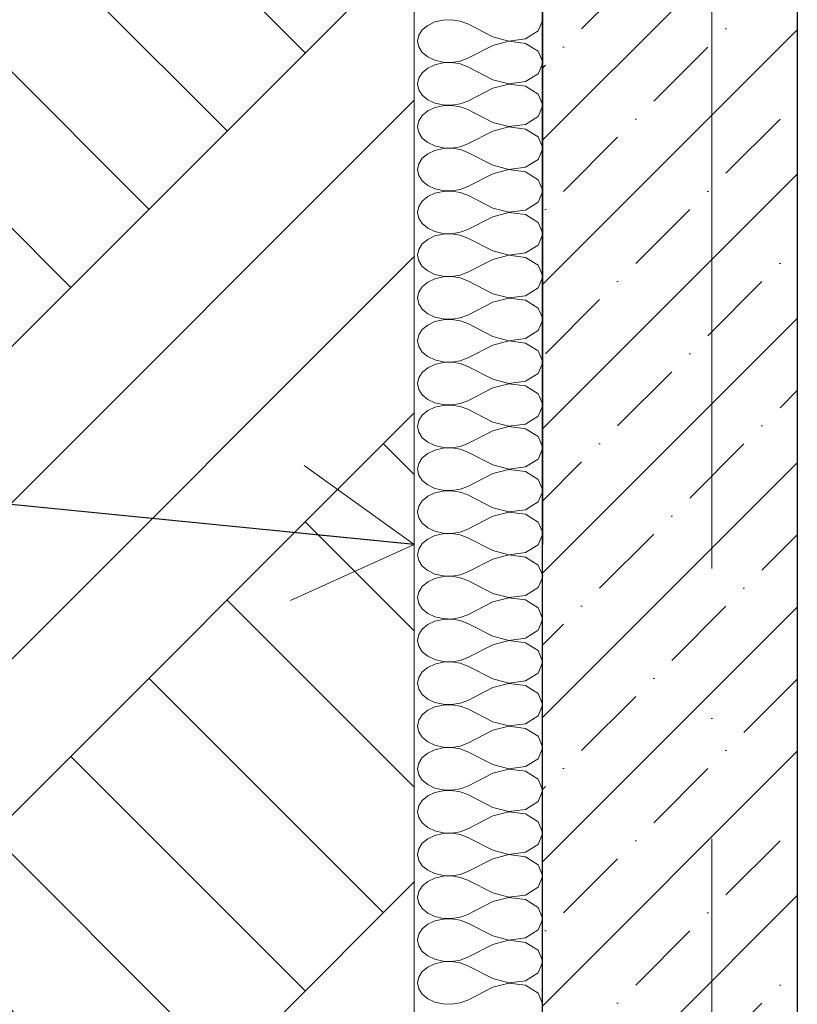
# Model space of a CAD drawing. Header units: millimetres. Extents: x -7244281 to -6598479, y 5719953 to 5938280.
# Tile 26 of 73: x -6717295 to -6716381, y 5725685 to 5726843. Entities that reach past the tile are written whole.
import ezdxf
from ezdxf.enums import TextEntityAlignment as Align

# ---------------------------------------------------------------- set-up
doc = ezdxf.new("R2010")
doc.units = ezdxf.units.MM
doc.header["$MEASUREMENT"] = 0
doc.set_wipeout_variables(frame=1)
doc.linetypes.add('Wipeout_Contour', pattern=[1000, 0, -1000])
doc.linetypes.add('Штрихпунктирная', pattern=[670.277762, 352.777767, -176.388884, 0, -141.111112])
for name, color, linetype, lineweight in [('0_Ном._пера__1', 7, 'Continuous', 0), ('0_Ном._пера__120', 7, 'Continuous', 0), ('АР-Стены_внешние_.АР_Ном._пера__1', 7, 'Continuous', 0), ('АР-Чертеж-Оси_Осевые размеры.АР_Ном._пера__120', 7, 'Continuous', 0)]:
    doc.layers.add(name, color=color, linetype=linetype, lineweight=lineweight)
doc.layers.add('АР-Стены_внешние_.АР', color=7, linetype='Continuous')
doc.layers.add('АР-Чертеж-Оси_Осевые размеры.АР', color=7, linetype='Continuous')
doc.styles.add('РЎР“Р•РќР•Р\xa0Р\x98Р\xa0_РЎРўР\x98Р›Р¬_1', font='GOTHIC.TTF')
doc.dimstyles.new('СГЕНЕРИР_СТИЛЬ__4', dxfattribs={"dimtxt": 0.18, "dimasz": 152, "dimexe": 0.18, "dimexo": 0.0625, "dimgap": 0, "dimtad": 0, "dimtih": 1, "dimtoh": 1, "dimdec": 4, "dimzin": 0, "dimdsep": 46, "dimcen": 0.09, "dimadec": 0, "dimazin": 0, "dimtfac": 1, "dimtdec": 4, "dimtmove": 0, "dimatfit": 3, "dimldrblk": 'ARROWHEAD_14', "dimfxl": 1, "dimtolj": 1, "dimtzin": 0, "dimarcsym": 0})

# ---------------------------------------------------------------- blocks, each defined once
blk = doc.blocks.new('Элемент Разреза_27_3', base_point=(-6165324.7, 5728550))
at = {"layer": 'АР-Стены_внешние_.АР', "linetype": 'Continuous', "lineweight": 0, "true_color": 0x000000}
h = blk.add_hatch(dxfattribs=at)
h.set_pattern_fill('ЖЕЛЕЗОБЕТОН__PROJECT__0003', color=18, style=0, pattern_type=2)
h.set_pattern_definition([(45, (-6165324.72, 5728549.97), (-84.852814, 84.852814), []), (45, (-6165367.14, 5728592.39), (-84.852814, 84.852814), [90, -30, 0, -30])])
h.paths.add_polyline_path([(-6716680.9, 5723800), (-6716380.9, 5723800), (-6716380.9, 5728900), (-6716680.9, 5728900)])
at = {"layer": 'АР-Стены_внешние_.АР_Ном._пера__1', "color": 7, "linetype": 'Continuous', "lineweight": 30}
for p, q in [((-6716380.9, 5728649.5), (-6716380.9, 5723950)), ((-6716680.9, 5727550), (-6716680.9, 5723800))]:
    blk.add_line(p, q, dxfattribs=at)
blk = doc.blocks.new('Стандартный Маркер Сетки[7]_3', base_point=(-6716481.5, 5727550))
at = {"layer": 'АР-Чертеж-Оси_Осевые размеры.АР_Ном._пера__120', "color": 7, "linetype": 'Штрихпунктирная', "lineweight": 0}
for q in [(-6716481.5, 5727550), (-6716481.5, 5722990.8)]:
    blk.add_line((-6716481.5, 5726550), q, dxfattribs=at)
at = {"layer": 'АР-Чертеж-Оси_Осевые размеры.АР_Ном._пера__120', "color": 7, "lineweight": 0, "style": 'РЎР“Р•РќР•Р\xa0Р\x98Р\xa0_РЎРўР\x98Р›Р¬_1'}
blk.add_attdef('AC_MarkerText_1', text='', height=350, rotation=360, dxfattribs=at).set_placement((-6716481.5, 5721679.7), align=Align.TOP_CENTER)
blk = doc.blocks.new('Стандартный Маркер Сетки[10]_3', base_point=(-6716481.5, 5727550))
at = {"layer": 'АР-Чертеж-Оси_Осевые размеры.АР_Ном._пера__120', "color": 7, "linetype": 'Штрихпунктирная', "lineweight": 0}
for q in [(-6716481.5, 5727550), (-6716481.5, 5722990.8)]:
    blk.add_line((-6716481.5, 5726550), q, dxfattribs=at)
at = {"layer": 'АР-Чертеж-Оси_Осевые размеры.АР_Ном._пера__120', "color": 7, "lineweight": 0, "style": 'РЎР“Р•РќР•Р\xa0Р\x98Р\xa0_РЎРўР\x98Р›Р¬_1'}
blk.add_attdef('AC_MarkerText_1', text='', height=350, rotation=360, dxfattribs=at).set_placement((-6716481.5, 5721679.7), align=Align.TOP_CENTER)
blk = doc.blocks.new('Стандартный Маркер Сетки[11]_3', base_point=(-6716481.5, 5727550))
at = {"layer": 'АР-Чертеж-Оси_Осевые размеры.АР_Ном._пера__120', "color": 7, "linetype": 'Штрихпунктирная', "lineweight": 0}
for q in [(-6716481.5, 5727550), (-6716481.5, 5722990.8)]:
    blk.add_line((-6716481.5, 5726550), q, dxfattribs=at)
at = {"layer": 'АР-Чертеж-Оси_Осевые размеры.АР_Ном._пера__120', "color": 7, "lineweight": 0, "style": 'РЎР“Р•РќР•Р\xa0Р\x98Р\xa0_РЎРўР\x98Р›Р¬_1'}
blk.add_attdef('AC_MarkerText_1', text='', height=350, rotation=360, dxfattribs=at).set_placement((-6716481.5, 5721679.7), align=Align.TOP_CENTER)
blk = doc.blocks.new('Стандартный Маркер Сетки[12]_3', base_point=(-6716481.5, 5727550))
at = {"layer": 'АР-Чертеж-Оси_Осевые размеры.АР_Ном._пера__120', "color": 7, "linetype": 'Штрихпунктирная', "lineweight": 0}
for q in [(-6716481.5, 5727550), (-6716481.5, 5722990.8)]:
    blk.add_line((-6716481.5, 5726550), q, dxfattribs=at)
at = {"layer": 'АР-Чертеж-Оси_Осевые размеры.АР_Ном._пера__120', "color": 7, "lineweight": 0, "style": 'РЎР“Р•РќР•Р\xa0Р\x98Р\xa0_РЎРўР\x98Р›Р¬_1'}
blk.add_attdef('AC_MarkerText_1', text='', height=350, rotation=360, dxfattribs=at).set_placement((-6716481.5, 5721679.7), align=Align.TOP_CENTER)
blk = doc.blocks.new('*X147', base_point=(-6165324.7, 5728550))
at = {"layer": '0_Ном._пера__120', "color": 7, "linetype": 'Continuous', "lineweight": 0}
for p, q in [((-6716815.4, 5726836.1), (-6716821.9, 5726830.8)), ((-6716807, 5726840.1), (-6716815.4, 5726836.1)), ((-6716797.4, 5726842.3), (-6716807, 5726840.1)), ((-6716787.3, 5726842.6), (-6716797.4, 5726842.3)), ((-6716777.4, 5726841), (-6716787.3, 5726842.6)), ((-6716768.5, 5726837.7), (-6716777.4, 5726841)), ((-6716739, 5726822.6), (-6716768.5, 5726837.7)), ((-6716685.6, 5726829.5), (-6716680.2, 5726842.4)), ((-6716826, 5726824.4), (-6716827.4, 5726817.5)), ((-6716821.9, 5726830.8), (-6716826, 5726824.4)), ((-6716739, 5726822.6), (-6716720.2, 5726817.6)), ((-6716700.5, 5726820.2), (-6716685.6, 5726829.5)), ((-6716827.4, 5726817.5), (-6716826, 5726810.7)), ((-6716826, 5726810.7), (-6716821.9, 5726804.3)), ((-6716739, 5726812.5), (-6716768.5, 5726797.4)), ((-6716720.2, 5726817.4), (-6716739, 5726812.5)), ((-6716720.2, 5726817.6), (-6716700.5, 5726820.2)), ((-6716700.5, 5726814.9), (-6716720.2, 5726817.4)), ((-6716685.6, 5726805.6), (-6716700.5, 5726814.9)), ((-6716821.9, 5726804.3), (-6716815.4, 5726799)), ((-6716815.4, 5726799), (-6716807, 5726795)), ((-6716777.4, 5726794), (-6716768.5, 5726797.4)), ((-6716680.2, 5726792.7), (-6716685.6, 5726805.6)), ((-6716815.4, 5726785.8), (-6716821.9, 5726780.4)), ((-6716807, 5726789.7), (-6716815.4, 5726785.8)), ((-6716807, 5726795), (-6716797.4, 5726792.8)), ((-6716797.4, 5726791.9), (-6716807, 5726789.7)), ((-6716797.4, 5726792.8), (-6716787.3, 5726792.5)), ((-6716787.3, 5726792.3), (-6716797.4, 5726791.9)), ((-6716787.3, 5726792.5), (-6716777.4, 5726794)), ((-6716777.4, 5726790.7), (-6716787.3, 5726792.3)), ((-6716768.5, 5726787.3), (-6716777.4, 5726790.7)), ((-6716739, 5726772.2), (-6716768.5, 5726787.3)), ((-6716685.6, 5726779.1), (-6716680.2, 5726792.1)), ((-6716826, 5726774.1), (-6716827.4, 5726767.2)), ((-6716821.9, 5726780.4), (-6716826, 5726774.1)), ((-6716700.5, 5726769.9), (-6716685.6, 5726779.1)), ((-6716827.4, 5726767.2), (-6716826, 5726760.3)), ((-6716739, 5726772.2), (-6716720.2, 5726767.3)), ((-6716720.2, 5726767.1), (-6716739, 5726762.2)), ((-6716720.2, 5726767.3), (-6716700.5, 5726769.9)), ((-6716700.5, 5726764.5), (-6716720.2, 5726767.1)), ((-6716685.6, 5726755.3), (-6716700.5, 5726764.5)), ((-6716826, 5726760.3), (-6716821.9, 5726754)), ((-6716821.9, 5726754), (-6716815.4, 5726748.6)), ((-6716739, 5726762.2), (-6716768.5, 5726747.1)), ((-6716680.2, 5726742.3), (-6716685.6, 5726755.3)), ((-6716815.4, 5726748.6), (-6716807, 5726744.7)), ((-6716807, 5726739.4), (-6716815.4, 5726735.4)), ((-6716807, 5726744.7), (-6716797.4, 5726742.5)), ((-6716797.4, 5726741.6), (-6716807, 5726739.4)), ((-6716797.4, 5726742.5), (-6716787.3, 5726742.1)), ((-6716787.3, 5726741.9), (-6716797.4, 5726741.6)), ((-6716787.3, 5726742.1), (-6716777.4, 5726743.7)), ((-6716777.4, 5726740.4), (-6716787.3, 5726741.9)), ((-6716777.4, 5726743.7), (-6716768.5, 5726747.1)), ((-6716768.5, 5726737), (-6716777.4, 5726740.4)), ((-6716685.6, 5726728.8), (-6716680.2, 5726741.7)), ((-6716821.9, 5726730.1), (-6716826, 5726723.7)), ((-6716815.4, 5726735.4), (-6716821.9, 5726730.1)), ((-6716739, 5726721.9), (-6716768.5, 5726737)), ((-6716700.5, 5726719.5), (-6716685.6, 5726728.8)), ((-6716826, 5726723.7), (-6716827.4, 5726716.9)), ((-6716827.4, 5726716.9), (-6716826, 5726710)), ((-6716739, 5726721.9), (-6716720.2, 5726717)), ((-6716720.2, 5726716.8), (-6716739, 5726711.8)), ((-6716720.2, 5726717), (-6716700.5, 5726719.5)), ((-6716700.5, 5726714.2), (-6716720.2, 5726716.8)), ((-6716826, 5726710), (-6716821.9, 5726703.6)), ((-6716739, 5726711.8), (-6716768.5, 5726696.7)), ((-6716685.6, 5726704.9), (-6716700.5, 5726714.2)), ((-6716680.2, 5726692), (-6716685.6, 5726704.9)), ((-6716821.9, 5726703.6), (-6716815.4, 5726698.3)), ((-6716815.4, 5726698.3), (-6716807, 5726694.3)), ((-6716807, 5726694.3), (-6716797.4, 5726692.1)), ((-6716787.3, 5726691.8), (-6716777.4, 5726693.4)), ((-6716777.4, 5726693.4), (-6716768.5, 5726696.7)), ((-6716815.4, 5726685.1), (-6716821.9, 5726679.8)), ((-6716807, 5726689), (-6716815.4, 5726685.1)), ((-6716797.4, 5726691.3), (-6716807, 5726689)), ((-6716797.4, 5726692.1), (-6716787.3, 5726691.8)), ((-6716787.3, 5726691.6), (-6716797.4, 5726691.3)), ((-6716777.4, 5726690), (-6716787.3, 5726691.6)), ((-6716768.5, 5726686.7), (-6716777.4, 5726690)), ((-6716739, 5726671.6), (-6716768.5, 5726686.7)), ((-6716685.6, 5726678.5), (-6716680.2, 5726691.4)), ((-6716826, 5726673.4), (-6716827.4, 5726666.5)), ((-6716821.9, 5726679.8), (-6716826, 5726673.4)), ((-6716739, 5726671.6), (-6716720.2, 5726666.6)), ((-6716700.5, 5726669.2), (-6716685.6, 5726678.5)), ((-6716827.4, 5726666.5), (-6716826, 5726659.6)), ((-6716826, 5726659.6), (-6716821.9, 5726653.3)), ((-6716739, 5726661.5), (-6716768.5, 5726646.4)), ((-6716720.2, 5726666.4), (-6716739, 5726661.5)), ((-6716720.2, 5726666.6), (-6716700.5, 5726669.2)), ((-6716700.5, 5726663.9), (-6716720.2, 5726666.4)), ((-6716685.6, 5726654.6), (-6716700.5, 5726663.9)), ((-6716821.9, 5726653.3), (-6716815.4, 5726647.9)), ((-6716815.4, 5726647.9), (-6716807, 5726644)), ((-6716680.3, 5726641.7), (-6716685.6, 5726654.6)), ((-6716807, 5726638.7), (-6716815.4, 5726634.8)), ((-6716807, 5726644), (-6716797.4, 5726641.8)), ((-6716797.4, 5726640.9), (-6716807, 5726638.7)), ((-6716797.4, 5726641.8), (-6716787.3, 5726641.5)), ((-6716787.3, 5726641.2), (-6716797.4, 5726640.9)), ((-6716787.3, 5726641.5), (-6716777.4, 5726643)), ((-6716777.4, 5726639.7), (-6716787.3, 5726641.2)), ((-6716777.4, 5726643), (-6716768.5, 5726646.4)), ((-6716768.5, 5726636.3), (-6716777.4, 5726639.7)), ((-6716739, 5726621.2), (-6716768.5, 5726636.3)), ((-6716685.6, 5726628.1), (-6716680.3, 5726641)), ((-6716821.9, 5726629.4), (-6716826, 5726623.1)), ((-6716815.4, 5726634.8), (-6716821.9, 5726629.4)), ((-6716700.5, 5726618.8), (-6716685.6, 5726628.1)), ((-6716826, 5726623.1), (-6716827.4, 5726616.2)), ((-6716827.4, 5726616.2), (-6716826, 5726609.3)), ((-6716739, 5726621.2), (-6716720.2, 5726616.3)), ((-6716720.2, 5726616.1), (-6716739, 5726611.1)), ((-6716720.2, 5726616.3), (-6716700.5, 5726618.8)), ((-6716700.5, 5726613.5), (-6716720.2, 5726616.1)), ((-6716685.6, 5726604.2), (-6716700.5, 5726613.5)), ((-6716826, 5726609.3), (-6716821.9, 5726602.9)), ((-6716821.9, 5726602.9), (-6716815.4, 5726597.6)), ((-6716739, 5726611.1), (-6716768.5, 5726596)), ((-6716680.3, 5726591.4), (-6716685.6, 5726604.2)), ((-6716815.4, 5726597.6), (-6716807, 5726593.7)), ((-6716807, 5726593.7), (-6716797.4, 5726591.4)), ((-6716797.4, 5726590.6), (-6716807, 5726588.4)), ((-6716797.4, 5726591.4), (-6716787.3, 5726591.1)), ((-6716787.3, 5726590.9), (-6716797.4, 5726590.6)), ((-6716787.3, 5726591.1), (-6716777.4, 5726592.7)), ((-6716777.4, 5726589.3), (-6716787.3, 5726590.9)), ((-6716777.4, 5726592.7), (-6716768.5, 5726596)), ((-6716768.5, 5726586), (-6716777.4, 5726589.3)), ((-6716685.6, 5726577.8), (-6716680.3, 5726590.6)), ((-6716821.9, 5726579.1), (-6716826, 5726572.7)), ((-6716815.4, 5726584.4), (-6716821.9, 5726579.1)), ((-6716807, 5726588.4), (-6716815.4, 5726584.4)), ((-6716739, 5726570.9), (-6716768.5, 5726586)), ((-6716700.5, 5726568.5), (-6716685.6, 5726577.8)), ((-6716826, 5726572.7), (-6716827.4, 5726565.8)), ((-6716827.4, 5726565.8), (-6716826, 5726559)), ((-6716739, 5726570.9), (-6716720.2, 5726565.9)), ((-6716720.2, 5726565.7), (-6716739, 5726560.8)), ((-6716720.2, 5726565.9), (-6716700.5, 5726568.5)), ((-6716700.5, 5726563.2), (-6716720.2, 5726565.7)), ((-6716826, 5726559), (-6716821.9, 5726552.6)), ((-6716739, 5726560.8), (-6716768.5, 5726545.7)), ((-6716685.6, 5726553.9), (-6716700.5, 5726563.2)), ((-6716821.9, 5726552.6), (-6716815.4, 5726547.3)), ((-6716815.4, 5726547.3), (-6716807, 5726543.3)), ((-6716807, 5726543.3), (-6716797.4, 5726541.1)), ((-6716777.4, 5726542.3), (-6716768.5, 5726545.7)), ((-6716680.3, 5726541.1), (-6716685.6, 5726553.9)), ((-6716815.4, 5726534.1), (-6716821.9, 5726528.7)), ((-6716807, 5726538), (-6716815.4, 5726534.1)), ((-6716797.4, 5726540.2), (-6716807, 5726538)), ((-6716797.4, 5726541.1), (-6716787.3, 5726540.8)), ((-6716787.3, 5726540.6), (-6716797.4, 5726540.2)), ((-6716787.3, 5726540.8), (-6716777.4, 5726542.3)), ((-6716777.4, 5726539), (-6716787.3, 5726540.6)), ((-6716768.5, 5726535.6), (-6716777.4, 5726539)), ((-6716739, 5726520.5), (-6716768.5, 5726535.6)), ((-6716685.6, 5726527.4), (-6716680.3, 5726540.3)), ((-6716826, 5726522.4), (-6716827.4, 5726515.5)), ((-6716821.9, 5726528.7), (-6716826, 5726522.4)), ((-6716739, 5726520.5), (-6716720.2, 5726515.6)), ((-6716700.5, 5726518.2), (-6716685.6, 5726527.4)), ((-6716827.4, 5726515.5), (-6716826, 5726508.6)), ((-6716826, 5726508.6), (-6716821.9, 5726502.3)), ((-6716739, 5726510.5), (-6716768.5, 5726495.4)), ((-6716720.2, 5726515.4), (-6716739, 5726510.5)), ((-6716720.2, 5726515.6), (-6716700.5, 5726518.2)), ((-6716700.5, 5726512.8), (-6716720.2, 5726515.4)), ((-6716685.6, 5726503.6), (-6716700.5, 5726512.8)), ((-6716821.9, 5726502.3), (-6716815.4, 5726496.9)), ((-6716815.4, 5726496.9), (-6716807, 5726493)), ((-6716680.3, 5726490.8), (-6716685.6, 5726503.6)), ((-6716807, 5726487.7), (-6716815.4, 5726483.7)), ((-6716807, 5726493), (-6716797.4, 5726490.8)), ((-6716797.4, 5726489.9), (-6716807, 5726487.7)), ((-6716797.4, 5726490.8), (-6716787.3, 5726490.4)), ((-6716787.3, 5726490.2), (-6716797.4, 5726489.9)), ((-6716787.3, 5726490.4), (-6716777.4, 5726492)), ((-6716777.4, 5726488.7), (-6716787.3, 5726490.2)), ((-6716777.4, 5726492), (-6716768.5, 5726495.4)), ((-6716768.5, 5726485.3), (-6716777.4, 5726488.7)), ((-6716739, 5726470.2), (-6716768.5, 5726485.3)), ((-6716685.6, 5726477.1), (-6716680.3, 5726489.9)), ((-6716821.9, 5726478.4), (-6716826, 5726472)), ((-6716815.4, 5726483.7), (-6716821.9, 5726478.4)), ((-6716700.5, 5726467.8), (-6716685.6, 5726477.1)), ((-6716826, 5726472), (-6716827.4, 5726465.2)), ((-6716827.4, 5726465.2), (-6716826, 5726458.3)), ((-6716739, 5726470.2), (-6716720.2, 5726465.3)), ((-6716720.2, 5726465.1), (-6716739, 5726460.1)), ((-6716720.2, 5726465.3), (-6716700.5, 5726467.8)), ((-6716700.5, 5726462.5), (-6716720.2, 5726465.1)), ((-6716685.6, 5726453.2), (-6716700.5, 5726462.5)), ((-6716826, 5726458.3), (-6716821.9, 5726451.9)), ((-6716821.9, 5726451.9), (-6716815.4, 5726446.6)), ((-6716739, 5726460.1), (-6716768.5, 5726445)), ((-6716680.3, 5726440.5), (-6716685.6, 5726453.2)), ((-6716815.4, 5726446.6), (-6716807, 5726442.6)), ((-6716807, 5726442.6), (-6716797.4, 5726440.4)), ((-6716797.4, 5726439.5), (-6716807, 5726437.3)), ((-6716797.4, 5726440.4), (-6716787.3, 5726440.1)), ((-6716787.3, 5726439.9), (-6716797.4, 5726439.5)), ((-6716787.3, 5726440.1), (-6716777.4, 5726441.7)), ((-6716777.4, 5726438.3), (-6716787.3, 5726439.9)), ((-6716777.4, 5726441.7), (-6716768.5, 5726445)), ((-6716768.5, 5726435), (-6716777.4, 5726438.3)), ((-6716685.6, 5726426.8), (-6716680.3, 5726439.5)), ((-6716821.9, 5726428), (-6716826, 5726421.7)), ((-6716815.4, 5726433.4), (-6716821.9, 5726428)), ((-6716807, 5726437.3), (-6716815.4, 5726433.4)), ((-6716739, 5726419.9), (-6716768.5, 5726435)), ((-6716700.5, 5726417.5), (-6716685.6, 5726426.8)), ((-6716826, 5726421.7), (-6716827.4, 5726414.8)), ((-6716739, 5726419.9), (-6716720.2, 5726414.9)), ((-6716720.2, 5726414.9), (-6716700.5, 5726417.5)), ((-6716827.4, 5726414.8), (-6716826, 5726407.9)), ((-6716826, 5726407.9), (-6716821.9, 5726401.6)), ((-6716739, 5726409.8), (-6716768.5, 5726394.7)), ((-6716720.2, 5726414.7), (-6716739, 5726409.8)), ((-6716700.5, 5726412.2), (-6716720.2, 5726414.7)), ((-6716685.6, 5726402.9), (-6716700.5, 5726412.2)), ((-6716821.9, 5726401.6), (-6716815.4, 5726396.2)), ((-6716815.4, 5726396.2), (-6716807, 5726392.3)), ((-6716807, 5726392.3), (-6716797.4, 5726390.1)), ((-6716777.4, 5726391.3), (-6716768.5, 5726394.7)), ((-6716680.3, 5726390.1), (-6716685.6, 5726402.9)), ((-6716815.4, 5726383.1), (-6716821.9, 5726377.7)), ((-6716807, 5726387), (-6716815.4, 5726383.1)), ((-6716797.4, 5726389.2), (-6716807, 5726387)), ((-6716797.4, 5726390.1), (-6716787.3, 5726389.7)), ((-6716787.3, 5726389.5), (-6716797.4, 5726389.2)), ((-6716787.3, 5726389.7), (-6716777.4, 5726391.3)), ((-6716777.4, 5726388), (-6716787.3, 5726389.5)), ((-6716768.5, 5726384.6), (-6716777.4, 5726388)), ((-6716739, 5726369.5), (-6716768.5, 5726384.6)), ((-6716685.6, 5726376.4), (-6716680.3, 5726389.2)), ((-6716826, 5726371.4), (-6716827.4, 5726364.5)), ((-6716821.9, 5726377.7), (-6716826, 5726371.4)), ((-6716739, 5726369.5), (-6716720.2, 5726364.6)), ((-6716700.5, 5726367.1), (-6716685.6, 5726376.4)), ((-6716827.4, 5726364.5), (-6716826, 5726357.6)), ((-6716826, 5726357.6), (-6716821.9, 5726351.2)), ((-6716739, 5726359.4), (-6716768.5, 5726344.3)), ((-6716720.2, 5726364.4), (-6716739, 5726359.4)), ((-6716720.2, 5726364.6), (-6716700.5, 5726367.1)), ((-6716700.5, 5726361.8), (-6716720.2, 5726364.4)), ((-6716685.6, 5726352.5), (-6716700.5, 5726361.8)), ((-6716821.9, 5726351.2), (-6716815.4, 5726345.9)), ((-6716815.4, 5726345.9), (-6716807, 5726342)), ((-6716680.3, 5726339.8), (-6716685.6, 5726352.5)), ((-6716807, 5726336.6), (-6716815.4, 5726332.7)), ((-6716807, 5726342), (-6716797.4, 5726339.7)), ((-6716797.4, 5726338.9), (-6716807, 5726336.6)), ((-6716797.4, 5726339.7), (-6716787.3, 5726339.4)), ((-6716787.3, 5726339.2), (-6716797.4, 5726338.9)), ((-6716787.3, 5726339.4), (-6716777.4, 5726341)), ((-6716777.4, 5726337.6), (-6716787.3, 5726339.2)), ((-6716777.4, 5726341), (-6716768.5, 5726344.3)), ((-6716768.5, 5726334.3), (-6716777.4, 5726337.6)), ((-6716739, 5726319.2), (-6716768.5, 5726334.3)), ((-6716685.6, 5726326.1), (-6716680.3, 5726338.8)), ((-6716821.9, 5726327.4), (-6716826, 5726321)), ((-6716815.4, 5726332.7), (-6716821.9, 5726327.4)), ((-6716700.5, 5726316.8), (-6716685.6, 5726326.1)), ((-6716826, 5726321), (-6716827.4, 5726314.1)), ((-6716827.4, 5726314.1), (-6716826, 5726307.3)), ((-6716739, 5726319.2), (-6716720.2, 5726314.2)), ((-6716720.2, 5726314), (-6716739, 5726309.1)), ((-6716720.2, 5726314.2), (-6716700.5, 5726316.8)), ((-6716700.5, 5726311.5), (-6716720.2, 5726314)), ((-6716685.6, 5726302.2), (-6716700.5, 5726311.5)), ((-6716826, 5726307.3), (-6716821.9, 5726300.9)), ((-6716821.9, 5726300.9), (-6716815.4, 5726295.6)), ((-6716739, 5726309.1), (-6716768.5, 5726294)), ((-6716680.3, 5726289.5), (-6716685.6, 5726302.2)), ((-6716815.4, 5726295.6), (-6716807, 5726291.6)), ((-6716807, 5726291.6), (-6716797.4, 5726289.4)), ((-6716797.4, 5726288.5), (-6716807, 5726286.3)), ((-6716797.4, 5726289.4), (-6716787.3, 5726289.1)), ((-6716787.3, 5726288.9), (-6716797.4, 5726288.5)), ((-6716787.3, 5726289.1), (-6716777.4, 5726290.6)), ((-6716777.4, 5726287.3), (-6716787.3, 5726288.9)), ((-6716777.4, 5726290.6), (-6716768.5, 5726294)), ((-6716685.6, 5726275.7), (-6716680.3, 5726288.4)), ((-6716821.9, 5726277), (-6716826, 5726270.7)), ((-6716815.4, 5726282.4), (-6716821.9, 5726277)), ((-6716807, 5726286.3), (-6716815.4, 5726282.4)), ((-6716768.5, 5726283.9), (-6716777.4, 5726287.3)), ((-6716739, 5726268.8), (-6716768.5, 5726283.9)), ((-6716826, 5726270.7), (-6716827.4, 5726263.8)), ((-6716739, 5726268.8), (-6716720.2, 5726263.9)), ((-6716720.2, 5726263.9), (-6716700.5, 5726266.5)), ((-6716700.5, 5726266.5), (-6716685.6, 5726275.7)), ((-6716827.4, 5726263.8), (-6716826, 5726256.9)), ((-6716826, 5726256.9), (-6716821.9, 5726250.6)), ((-6716739, 5726258.8), (-6716768.5, 5726243.7)), ((-6716720.2, 5726263.7), (-6716739, 5726258.8)), ((-6716700.5, 5726261.1), (-6716720.2, 5726263.7)), ((-6716685.6, 5726251.9), (-6716700.5, 5726261.1)), ((-6716821.9, 5726250.6), (-6716815.4, 5726245.2)), ((-6716815.4, 5726245.2), (-6716807, 5726241.3)), ((-6716777.4, 5726240.3), (-6716768.5, 5726243.7)), ((-6716680.3, 5726239.2), (-6716685.6, 5726251.9)), ((-6716815.4, 5726232), (-6716821.9, 5726226.7)), ((-6716807, 5726236), (-6716815.4, 5726232)), ((-6716807, 5726241.3), (-6716797.4, 5726239.1)), ((-6716797.4, 5726238.2), (-6716807, 5726236)), ((-6716797.4, 5726239.1), (-6716787.3, 5726238.7)), ((-6716787.3, 5726238.5), (-6716797.4, 5726238.2)), ((-6716787.3, 5726238.7), (-6716777.4, 5726240.3)), ((-6716777.4, 5726237), (-6716787.3, 5726238.5)), ((-6716768.5, 5726233.6), (-6716777.4, 5726237)), ((-6716739, 5726218.5), (-6716768.5, 5726233.6)), ((-6716685.6, 5726225.4), (-6716680.3, 5726238.1)), ((-6716826, 5726220.3), (-6716827.4, 5726213.5)), ((-6716821.9, 5726226.7), (-6716826, 5726220.3)), ((-6716739, 5726218.5), (-6716720.2, 5726213.6)), ((-6716700.5, 5726216.1), (-6716685.6, 5726225.4)), ((-6716827.4, 5726213.5), (-6716826, 5726206.6)), ((-6716739, 5726208.4), (-6716768.5, 5726193.3)), ((-6716720.2, 5726213.4), (-6716739, 5726208.4)), ((-6716720.2, 5726213.6), (-6716700.5, 5726216.1)), ((-6716700.5, 5726210.8), (-6716720.2, 5726213.4)), ((-6716685.6, 5726201.5), (-6716700.5, 5726210.8)), ((-6716826, 5726206.6), (-6716821.9, 5726200.2)), ((-6716821.9, 5726200.2), (-6716815.4, 5726194.9)), ((-6716680.3, 5726188.9), (-6716685.6, 5726201.5)), ((-6716815.4, 5726194.9), (-6716807, 5726190.9)), ((-6716807, 5726185.6), (-6716815.4, 5726181.7)), ((-6716807, 5726190.9), (-6716797.4, 5726188.7)), ((-6716797.4, 5726187.8), (-6716807, 5726185.6)), ((-6716797.4, 5726188.7), (-6716787.3, 5726188.4)), ((-6716787.3, 5726188.2), (-6716797.4, 5726187.8)), ((-6716787.3, 5726188.4), (-6716777.4, 5726190)), ((-6716777.4, 5726186.6), (-6716787.3, 5726188.2)), ((-6716777.4, 5726190), (-6716768.5, 5726193.3)), ((-6716768.5, 5726183.2), (-6716777.4, 5726186.6)), ((-6716685.6, 5726175), (-6716680.3, 5726187.7)), ((-6716821.9, 5726176.3), (-6716826, 5726170)), ((-6716815.4, 5726181.7), (-6716821.9, 5726176.3)), ((-6716739, 5726168.1), (-6716768.5, 5726183.2)), ((-6716700.5, 5726165.8), (-6716685.6, 5726175)), ((-6716826, 5726170), (-6716827.4, 5726163.1)), ((-6716827.4, 5726163.1), (-6716826, 5726156.2)), ((-6716739, 5726168.1), (-6716720.2, 5726163.2)), ((-6716720.2, 5726163), (-6716739, 5726158.1)), ((-6716720.2, 5726163.2), (-6716700.5, 5726165.8)), ((-6716700.5, 5726160.5), (-6716720.2, 5726163)), ((-6716685.6, 5726151.2), (-6716700.5, 5726160.5)), ((-6716826, 5726156.2), (-6716821.9, 5726149.9)), ((-6716821.9, 5726149.9), (-6716815.4, 5726144.5)), ((-6716739, 5726158.1), (-6716768.5, 5726143)), ((-6716680.4, 5726138.6), (-6716685.6, 5726151.2)), ((-6716815.4, 5726144.5), (-6716807, 5726140.6)), ((-6716807, 5726140.6), (-6716797.4, 5726138.4)), ((-6716797.4, 5726137.5), (-6716807, 5726135.3)), ((-6716797.4, 5726138.4), (-6716787.3, 5726138)), ((-6716787.3, 5726137.8), (-6716797.4, 5726137.5)), ((-6716787.3, 5726138), (-6716777.4, 5726139.6)), ((-6716777.4, 5726136.3), (-6716787.3, 5726137.8)), ((-6716777.4, 5726139.6), (-6716768.5, 5726143)), ((-6716685.6, 5726124.7), (-6716680.4, 5726137.3)), ((-6716821.9, 5726126), (-6716826, 5726119.6)), ((-6716815.4, 5726131.4), (-6716821.9, 5726126)), ((-6716807, 5726135.3), (-6716815.4, 5726131.4)), ((-6716768.5, 5726132.9), (-6716777.4, 5726136.3)), ((-6716739, 5726117.8), (-6716768.5, 5726132.9)), ((-6716826, 5726119.6), (-6716827.4, 5726112.8)), ((-6716739, 5726117.8), (-6716720.2, 5726112.9)), ((-6716720.2, 5726112.9), (-6716700.5, 5726115.4)), ((-6716700.5, 5726115.4), (-6716685.6, 5726124.7)), ((-6716827.4, 5726112.8), (-6716826, 5726105.9)), ((-6716826, 5726105.9), (-6716821.9, 5726099.5)), ((-6716739, 5726107.7), (-6716768.5, 5726092.6)), ((-6716720.2, 5726112.7), (-6716739, 5726107.7)), ((-6716700.5, 5726110.1), (-6716720.2, 5726112.7)), ((-6716685.6, 5726100.8), (-6716700.5, 5726110.1)), ((-6716821.9, 5726099.5), (-6716815.4, 5726094.2)), ((-6716815.4, 5726094.2), (-6716807, 5726090.3)), ((-6716777.4, 5726089.3), (-6716768.5, 5726092.6)), ((-6716680.4, 5726088.2), (-6716685.6, 5726100.8)), ((-6716815.4, 5726081), (-6716821.9, 5726075.7)), ((-6716807, 5726084.9), (-6716815.4, 5726081)), ((-6716807, 5726090.3), (-6716797.4, 5726088)), ((-6716797.4, 5726087.2), (-6716807, 5726084.9)), ((-6716797.4, 5726088), (-6716787.3, 5726087.7)), ((-6716787.3, 5726087.5), (-6716797.4, 5726087.2)), ((-6716787.3, 5726087.7), (-6716777.4, 5726089.3)), ((-6716777.4, 5726085.9), (-6716787.3, 5726087.5)), ((-6716768.5, 5726082.6), (-6716777.4, 5726085.9)), ((-6716739, 5726067.5), (-6716768.5, 5726082.6)), ((-6716685.6, 5726074.4), (-6716680.4, 5726087)), ((-6716826, 5726069.3), (-6716827.4, 5726062.4)), ((-6716821.9, 5726075.7), (-6716826, 5726069.3)), ((-6716700.5, 5726065.1), (-6716685.6, 5726074.4)), ((-6716827.4, 5726062.4), (-6716826, 5726055.6)), ((-6716739, 5726057.4), (-6716768.5, 5726042.3)), ((-6716739, 5726067.5), (-6716720.2, 5726062.5)), ((-6716720.2, 5726062.3), (-6716739, 5726057.4)), ((-6716720.2, 5726062.5), (-6716700.5, 5726065.1)), ((-6716700.5, 5726059.8), (-6716720.2, 5726062.3)), ((-6716685.6, 5726050.5), (-6716700.5, 5726059.8)), ((-6716826, 5726055.6), (-6716821.9, 5726049.2)), ((-6716821.9, 5726049.2), (-6716815.4, 5726043.9)), ((-6716680.4, 5726037.9), (-6716685.6, 5726050.5)), ((-6716815.4, 5726043.9), (-6716807, 5726039.9)), ((-6716807, 5726034.6), (-6716815.4, 5726030.7)), ((-6716807, 5726039.9), (-6716797.4, 5726037.7)), ((-6716797.4, 5726036.8), (-6716807, 5726034.6)), ((-6716797.4, 5726037.7), (-6716787.3, 5726037.4)), ((-6716787.3, 5726037.2), (-6716797.4, 5726036.8)), ((-6716787.3, 5726037.4), (-6716777.4, 5726038.9)), ((-6716777.4, 5726035.6), (-6716787.3, 5726037.2)), ((-6716777.4, 5726038.9), (-6716768.5, 5726042.3)), ((-6716768.5, 5726032.2), (-6716777.4, 5726035.6)), ((-6716685.6, 5726024), (-6716680.4, 5726036.6)), ((-6716821.9, 5726025.3), (-6716826, 5726019)), ((-6716815.4, 5726030.7), (-6716821.9, 5726025.3)), ((-6716739, 5726017.1), (-6716768.5, 5726032.2)), ((-6716700.5, 5726014.7), (-6716685.6, 5726024)), ((-6716826, 5726019), (-6716827.4, 5726012.1)), ((-6716827.4, 5726012.1), (-6716826, 5726005.2)), ((-6716739, 5726017.1), (-6716720.2, 5726012.2)), ((-6716720.2, 5726012), (-6716739, 5726007.1)), ((-6716720.2, 5726012.2), (-6716700.5, 5726014.7)), ((-6716700.5, 5726009.4), (-6716720.2, 5726012)), ((-6716826, 5726005.2), (-6716821.9, 5725998.9)), ((-6716821.9, 5725998.9), (-6716815.4, 5725993.5)), ((-6716739, 5726007.1), (-6716768.5, 5725992)), ((-6716685.6, 5726000.2), (-6716700.5, 5726009.4)), ((-6716680.4, 5725987.6), (-6716685.6, 5726000.2)), ((-6716815.4, 5725993.5), (-6716807, 5725989.6)), ((-6716807, 5725989.6), (-6716797.4, 5725987.4)), ((-6716797.4, 5725987.4), (-6716787.3, 5725987)), ((-6716787.3, 5725986.8), (-6716797.4, 5725986.5)), ((-6716787.3, 5725987), (-6716777.4, 5725988.6)), ((-6716777.4, 5725985.2), (-6716787.3, 5725986.8)), ((-6716777.4, 5725988.6), (-6716768.5, 5725992)), ((-6716815.4, 5725980.3), (-6716821.9, 5725975)), ((-6716807, 5725984.3), (-6716815.4, 5725980.3)), ((-6716797.4, 5725986.5), (-6716807, 5725984.3)), ((-6716768.5, 5725981.9), (-6716777.4, 5725985.2)), ((-6716739, 5725966.8), (-6716768.5, 5725981.9)), ((-6716685.6, 5725973.7), (-6716680.4, 5725986.2)), ((-6716826, 5725968.6), (-6716827.4, 5725961.7)), ((-6716821.9, 5725975), (-6716826, 5725968.6)), ((-6716739, 5725966.8), (-6716720.2, 5725961.9)), ((-6716720.2, 5725961.9), (-6716700.5, 5725964.4)), ((-6716700.5, 5725964.4), (-6716685.6, 5725973.7)), ((-6716827.4, 5725961.7), (-6716826, 5725954.9)), ((-6716826, 5725954.9), (-6716821.9, 5725948.5)), ((-6716739, 5725956.7), (-6716768.5, 5725941.6)), ((-6716720.2, 5725961.6), (-6716739, 5725956.7)), ((-6716700.5, 5725959.1), (-6716720.2, 5725961.6)), ((-6716685.6, 5725949.8), (-6716700.5, 5725959.1)), ((-6716821.9, 5725948.5), (-6716815.4, 5725943.2)), ((-6716815.4, 5725943.2), (-6716807, 5725939.2)), ((-6716777.4, 5725938.3), (-6716768.5, 5725941.6)), ((-6716680.4, 5725937.3), (-6716685.6, 5725949.8)), ((-6716815.4, 5725930), (-6716821.9, 5725924.6)), ((-6716807, 5725933.9), (-6716815.4, 5725930)), ((-6716807, 5725939.2), (-6716797.4, 5725937)), ((-6716797.4, 5725936.1), (-6716807, 5725933.9)), ((-6716797.4, 5725937), (-6716787.3, 5725936.7)), ((-6716787.3, 5725936.5), (-6716797.4, 5725936.1)), ((-6716787.3, 5725936.7), (-6716777.4, 5725938.3)), ((-6716777.4, 5725934.9), (-6716787.3, 5725936.5)), ((-6716768.5, 5725931.5), (-6716777.4, 5725934.9)), ((-6716739, 5725916.4), (-6716768.5, 5725931.5)), ((-6716685.6, 5725923.3), (-6716680.4, 5725935.9)), ((-6716826, 5725918.3), (-6716827.4, 5725911.4)), ((-6716821.9, 5725924.6), (-6716826, 5725918.3)), ((-6716700.5, 5725914.1), (-6716685.6, 5725923.3)), ((-6716827.4, 5725911.4), (-6716826, 5725904.5)), ((-6716739, 5725906.4), (-6716768.5, 5725891.3)), ((-6716739, 5725916.4), (-6716720.2, 5725911.5)), ((-6716720.2, 5725911.3), (-6716739, 5725906.4)), ((-6716720.2, 5725911.5), (-6716700.5, 5725914.1)), ((-6716700.5, 5725908.8), (-6716720.2, 5725911.3)), ((-6716685.6, 5725899.5), (-6716700.5, 5725908.8)), ((-6716826, 5725904.5), (-6716821.9, 5725898.2)), ((-6716821.9, 5725898.2), (-6716815.4, 5725892.8)), ((-6716680.4, 5725887), (-6716685.6, 5725899.5)), ((-6716815.4, 5725892.8), (-6716807, 5725888.9)), ((-6716807, 5725883.6), (-6716815.4, 5725879.6)), ((-6716807, 5725888.9), (-6716797.4, 5725886.7)), ((-6716797.4, 5725885.8), (-6716807, 5725883.6)), ((-6716797.4, 5725886.7), (-6716787.3, 5725886.3)), ((-6716787.3, 5725886.1), (-6716797.4, 5725885.8)), ((-6716787.3, 5725886.3), (-6716777.4, 5725887.9)), ((-6716777.4, 5725884.6), (-6716787.3, 5725886.1)), ((-6716777.4, 5725887.9), (-6716768.5, 5725891.3)), ((-6716768.5, 5725881.2), (-6716777.4, 5725884.6)), ((-6716685.6, 5725873), (-6716680.4, 5725885.5)), ((-6716821.9, 5725874.3), (-6716826, 5725867.9)), ((-6716815.4, 5725879.6), (-6716821.9, 5725874.3)), ((-6716739, 5725866.1), (-6716768.5, 5725881.2)), ((-6716700.5, 5725863.7), (-6716685.6, 5725873)), ((-6716826, 5725867.9), (-6716827.4, 5725861.1)), ((-6716827.4, 5725861.1), (-6716826, 5725854.2)), ((-6716739, 5725866.1), (-6716720.2, 5725861.2)), ((-6716720.2, 5725861), (-6716739, 5725856)), ((-6716720.2, 5725861.2), (-6716700.5, 5725863.7)), ((-6716700.5, 5725858.4), (-6716720.2, 5725861)), ((-6716826, 5725854.2), (-6716821.9, 5725847.8)), ((-6716821.9, 5725847.8), (-6716815.4, 5725842.5)), ((-6716739, 5725856), (-6716768.5, 5725840.9)), ((-6716685.6, 5725849.1), (-6716700.5, 5725858.4)), ((-6716680.4, 5725836.7), (-6716685.6, 5725849.1)), ((-6716815.4, 5725842.5), (-6716807, 5725838.6)), ((-6716807, 5725838.6), (-6716797.4, 5725836.3)), ((-6716797.4, 5725836.3), (-6716787.3, 5725836)), ((-6716787.3, 5725836), (-6716777.4, 5725837.6)), ((-6716777.4, 5725837.6), (-6716768.5, 5725840.9)), ((-6716815.4, 5725829.3), (-6716821.9, 5725824)), ((-6716807, 5725833.2), (-6716815.4, 5725829.3)), ((-6716797.4, 5725835.5), (-6716807, 5725833.2)), ((-6716787.3, 5725835.8), (-6716797.4, 5725835.5)), ((-6716777.4, 5725834.2), (-6716787.3, 5725835.8)), ((-6716768.5, 5725830.9), (-6716777.4, 5725834.2)), ((-6716739, 5725815.8), (-6716768.5, 5725830.9)), ((-6716685.6, 5725822.7), (-6716680.4, 5725835.1)), ((-6716826, 5725817.6), (-6716827.4, 5725810.7)), ((-6716821.9, 5725824), (-6716826, 5725817.6)), ((-6716739, 5725815.8), (-6716720.2, 5725810.8)), ((-6716720.2, 5725810.8), (-6716700.5, 5725813.4)), ((-6716700.5, 5725813.4), (-6716685.6, 5725822.7)), ((-6716827.4, 5725810.7), (-6716826, 5725803.8)), ((-6716826, 5725803.8), (-6716821.9, 5725797.5)), ((-6716739, 5725805.7), (-6716768.5, 5725790.6)), ((-6716720.2, 5725810.6), (-6716739, 5725805.7)), ((-6716700.5, 5725808.1), (-6716720.2, 5725810.6)), ((-6716685.6, 5725798.8), (-6716700.5, 5725808.1)), ((-6716821.9, 5725797.5), (-6716815.4, 5725792.1)), ((-6716815.4, 5725792.1), (-6716807, 5725788.2)), ((-6716777.4, 5725787.2), (-6716768.5, 5725790.6)), ((-6716680.4, 5725786.3), (-6716685.6, 5725798.8)), ((-6716815.4, 5725779), (-6716821.9, 5725773.6)), ((-6716807, 5725782.9), (-6716815.4, 5725779)), ((-6716807, 5725788.2), (-6716797.4, 5725786)), ((-6716797.4, 5725785.1), (-6716807, 5725782.9)), ((-6716797.4, 5725786), (-6716787.3, 5725785.7)), ((-6716787.3, 5725785.5), (-6716797.4, 5725785.1)), ((-6716787.3, 5725785.7), (-6716777.4, 5725787.2)), ((-6716777.4, 5725783.9), (-6716787.3, 5725785.5)), ((-6716768.5, 5725780.5), (-6716777.4, 5725783.9)), ((-6716739, 5725765.4), (-6716768.5, 5725780.5)), ((-6716685.6, 5725772.3), (-6716680.4, 5725784.8)), ((-6716826, 5725767.3), (-6716827.4, 5725760.4)), ((-6716821.9, 5725773.6), (-6716826, 5725767.3)), ((-6716700.5, 5725763), (-6716685.6, 5725772.3)), ((-6716827.4, 5725760.4), (-6716826, 5725753.5)), ((-6716739, 5725755.4), (-6716768.5, 5725740.2)), ((-6716739, 5725765.4), (-6716720.2, 5725760.5)), ((-6716720.2, 5725760.3), (-6716739, 5725755.4)), ((-6716720.2, 5725760.5), (-6716700.5, 5725763)), ((-6716700.5, 5725757.7), (-6716720.2, 5725760.3)), ((-6716685.6, 5725748.4), (-6716700.5, 5725757.7)), ((-6716826, 5725753.5), (-6716821.9, 5725747.2)), ((-6716821.9, 5725747.2), (-6716815.4, 5725741.8)), ((-6716680.4, 5725736), (-6716685.6, 5725748.4)), ((-6716815.4, 5725741.8), (-6716807, 5725737.9)), ((-6716807, 5725732.6), (-6716815.4, 5725728.6)), ((-6716807, 5725737.9), (-6716797.4, 5725735.7)), ((-6716797.4, 5725734.8), (-6716807, 5725732.6)), ((-6716797.4, 5725735.7), (-6716787.3, 5725735.3)), ((-6716787.3, 5725735.1), (-6716797.4, 5725734.8)), ((-6716787.3, 5725735.3), (-6716777.4, 5725736.9)), ((-6716777.4, 5725733.5), (-6716787.3, 5725735.1)), ((-6716777.4, 5725736.9), (-6716768.5, 5725740.2)), ((-6716768.5, 5725730.2), (-6716777.4, 5725733.5)), ((-6716685.6, 5725722), (-6716680.4, 5725734.4)), ((-6716821.9, 5725723.3), (-6716826, 5725716.9)), ((-6716815.4, 5725728.6), (-6716821.9, 5725723.3)), ((-6716739, 5725715.1), (-6716768.5, 5725730.2)), ((-6716700.5, 5725712.7), (-6716685.6, 5725722)), ((-6716826, 5725716.9), (-6716827.4, 5725710)), ((-6716827.4, 5725710), (-6716826, 5725703.2)), ((-6716739, 5725715.1), (-6716720.2, 5725710.1)), ((-6716720.2, 5725709.9), (-6716739, 5725705)), ((-6716720.2, 5725710.1), (-6716700.5, 5725712.7)), ((-6716700.5, 5725707.4), (-6716720.2, 5725709.9)), ((-6716826, 5725703.2), (-6716821.9, 5725696.8)), ((-6716739, 5725705), (-6716768.5, 5725689.9)), ((-6716685.6, 5725698.1), (-6716700.5, 5725707.4)), ((-6716680.4, 5725685.7), (-6716685.6, 5725698.1)), ((-6716821.9, 5725696.8), (-6716815.4, 5725691.5)), ((-6716815.4, 5725691.5), (-6716807, 5725687.5)), ((-6716807, 5725687.5), (-6716797.4, 5725685.3)), ((-6716787.3, 5725685), (-6716777.4, 5725686.5)), ((-6716777.4, 5725686.5), (-6716768.5, 5725689.9)), ((-6716797.4, 5725685.3), (-6716787.3, 5725685))]:
    blk.add_line(p, q, dxfattribs=at)
blk = doc.blocks.new('Штриховка_6_3', base_point=(-6165324.7, 5728550))
at = {"layer": '0_Ном._пера__120', "color": 7, "linetype": 'Continuous', "lineweight": 0, "flags": 128}
blk.add_lwpolyline([(-6716680.9, 5723550.8), (-6716679.8, 5728900), (-6716831.3, 5728900), (-6716831.3, 5723550.8)], close=True, dxfattribs=at)
at = {"layer": '0_Ном._пера__120', "color": 7, "linetype": 'Continuous', "lineweight": 0}
blk.add_blockref('*X147', (-6165324.7, 5728550), dxfattribs=at)
blk = doc.blocks.new('ARROWHEAD_14')
at = {"color": 0, "linetype": 'Continuous', "lineweight": 0}
blk.add_line((0, 0), (-1, 0), dxfattribs=at)
at = {"color": 0, "linetype": 'Continuous', "lineweight": 0, "flags": 128}
blk.add_lwpolyline([(-0.9093, 0.525), (0, 0), (-0.9093, -0.525)], dxfattribs=at)

msp = doc.modelspace()

# ---------------------------------------------------------------- hatches: boundary and pattern name
at = {"layer": '0_Ном._пера__120', "linetype": 'Continuous', "lineweight": 0}
h = msp.add_hatch(dxfattribs=at)
h.set_pattern_fill('АЛЮМИНИЙ_0003', style=0, pattern_type=2)
h.set_pattern_definition([(45, (-6165324.72, 5728549.97), (-176.7767, 176.7767), []), (45, (-6165360.07, 5728585.32), (-176.7767, 176.7767), []), (45, (-6165395.43, 5728620.68), (-176.7767, 176.7767), [])])
h.paths.add_polyline_path([(-6718804.18, 5723550.84), (-6718804.18, 5727549.966), (-6716831.281, 5727549.966), (-6716831.281, 5723550.84)])

# ---------------------------------------------------------------- block references
at = {"layer": 'АР-Стены_внешние_.АР', "lineweight": 0}
msp.add_blockref('Элемент Разреза_27_3', (-6165324.716, 5728549.966), dxfattribs=at)
at = {"layer": 'АР-Чертеж-Оси_Осевые размеры.АР', "color": 8, "linetype": 'Continuous', "lineweight": 15}
for name in ['Стандартный Маркер Сетки[7]_3', 'Стандартный Маркер Сетки[10]_3', 'Стандартный Маркер Сетки[11]_3', 'Стандартный Маркер Сетки[12]_3']:
    msp.add_blockref(name, (-6716481.457, 5727549.967), dxfattribs=at)

# ---------------------------------------------------------------- next in the draw order: wipeouts: each hides what was drawn before it
at = {"color": 254, "linetype": 'Wipeout_Contour', "lineweight": 0, "ltscale": 35308627.3417618}
msp.add_wipeout([(-6716831.281, 5728899.957), (-6718798.355, 5728899.957), (-6718798.355, 5723550.84), (-6716831.281, 5723550.84)], dxfattribs=at)

# ---------------------------------------------------------------- next in the draw order: hatches: boundary and pattern name
at = {"layer": '0_Ном._пера__120', "linetype": 'Continuous', "lineweight": 0}
h = msp.add_hatch(dxfattribs=at)
h.set_pattern_fill('ГРУНТ_02_0003', style=0, pattern_type=2)
h.set_pattern_definition([(45, (-6165324.7, 5728549.97), (-275.77163, 275.77163), []), (45, (-6165416.64, 5728641.9), (-551.5433, 551.5433), []), (45, (-6165508.6, 5728733.8), (-551.5433, 551.5433), []), (135, (-6165600.49, 5728825.74), (91.923878, 91.923878), [389.99999, -389.99999])])
h.paths.add_polyline_path([(-6716831.281, 5728899.957), (-6718798.355, 5728899.957), (-6718798.355, 5723550.84), (-6716831.281, 5723550.84)])

# ---------------------------------------------------------------- next in the draw order: linework, layer by layer
at = {"layer": '0_Ном._пера__1', "color": 7, "linetype": 'Continuous', "lineweight": 0, "flags": 128}
msp.add_lwpolyline([(-6716831.281, 5728899.957), (-6718798.355, 5728899.957), (-6718798.355, 5723550.84), (-6716831.281, 5723550.84)], close=True, dxfattribs=at)

# ---------------------------------------------------------------- next in the draw order: block references
at = {"layer": '0_Ном._пера__120', "color": 7, "linetype": 'Continuous', "lineweight": 0}
msp.add_blockref('Штриховка_6_3', (-6165324.716, 5728549.966), dxfattribs=at)

# ---------------------------------------------------------------- next in the draw order: leaders
at = {"layer": '0_Ном._пера__120', "color": 7, "linetype": 'Continuous', "lineweight": 0, "annotation_type": 0, "has_hookline": 1, "hookline_direction": 1, "text_width": 2359.959}
msp.add_leader([(-6716831.281, 5726225.398), (-6718649.157, 5726406.924)], dimstyle='СГЕНЕРИР_СТИЛЬ__4', dxfattribs=at)

doc.saveas('drawing.dxf')
